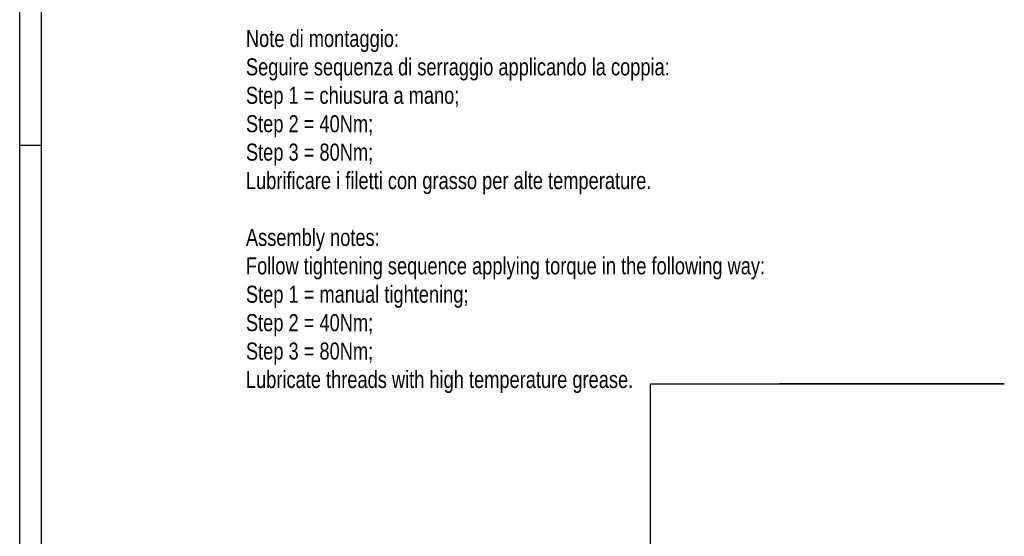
# Model space of a CAD drawing. Extents: x 0 to 1189, y 0 to 841.
# Tile 22 of 84: x 0 to 231, y 205 to 326. Entities that reach past the tile are written whole.
import ezdxf

# ---------------------------------------------------------------- set-up
doc = ezdxf.new("R2010")
doc.units = 0
doc.header["$LTSCALE"] = 65.395
doc.layers.get('0').update_dxf_attribs({"linetype": 'CONTINUOUS'})
doc.layers.add('connessioni_resistenze_c0_BL8', color=7, linetype='CONTINUOUS')
doc.styles.get("Standard").update_dxf_attribs({"font": 'txt', "width": 0.8})
doc.dimstyles.get("Standard").update_dxf_attribs({"dimtxt": 3, "dimasz": 3, "dimexe": 2, "dimexo": 0, "dimtad": 1, "dimtxsty": 'STANDARD', "dimblk": '_ARROW_FILLED', "dimblk1": '_ARROW_FILLED', "dimblk2": '_ARROW_FILLED', "dimcen": 0.09, "dimazin": 3, "dimtol": 1, "dimtp": 0.01, "dimtm": 0.01, "dimtfac": 1, "dimtofl": 0, "dimtmove": 0, "dimatfit": 3, "dimtolj": 1})

# ---------------------------------------------------------------- blocks, each defined once
blk = doc.blocks.new('A0_BL15', base_point=(594.5, 420.5))
at = {"color": 7, "linetype": 'CONTINUOUS'}
for p, q in [((0, 0), (0, 841)), ((5, 836), (5, 5)), ((0, 297), (5, 297))]:
    blk.add_line(p, q, dxfattribs=at)
blk = doc.blocks.new('_ARROW_FILLED')
at = {"color": 0, "linetype": 'BYBLOCK'}
blk.add_solid([(0, 0), (-1, 0.167), (-1, -0.167)], dxfattribs=at)
blk = doc.blocks.new('CONNESSIONI_RESISTENZE_C0_BL8', base_point=(121.25, 178.51))
at = {"layer": 'connessioni_resistenze_c0_BL8', "color": 7, "linetype": 'CONTINUOUS', "insert": (53.08, 324), "char_height": 4, "width": 262.2857, "attachment_point": 1}
blk.add_mtext('Note di montaggio:\\PSeguire sequenza di serraggio applicando la coppia:\\PStep 1 = chiusura a mano;\\PStep 2 = 40Nm;\\PStep 3 = 80Nm;\\PLubrificare i filetti con grasso per alte temperature.\\P \\PAssembly notes:\\PFollow tightening sequence applying torque in the following way:\\PStep 1 = manual tightening;\\PStep 2 = 40Nm;\\PStep 3 = 80Nm;\\PLubricate threads with high temperature grease.\\P ', dxfattribs=at)
at = {"layer": 'connessioni_resistenze_c0_BL8', "color": 7, "linetype": 'CONTINUOUS', "annotation_type": 0, "has_hookline": 1, "hookline_direction": 1, "text_width": 49.81}
blk.add_leader([(148, 194.3), (148, 241), (231, 241), (230, 241), (228.7, 241)], dimstyle='STANDARD', override={"dimtad": 1}, dxfattribs=at)

msp = doc.modelspace()

# ---------------------------------------------------------------- linework, layer by layer
at = {"color": 7, "linetype": 'CONTINUOUS'}
msp.add_line((0, 0), (0, 841), dxfattribs=at)

# ---------------------------------------------------------------- block references
at = {"color": 2, "linetype": 'CONTINUOUS'}
msp.add_blockref('A0_BL15', (594.5, 420.5), dxfattribs=at)
at = {"layer": 'connessioni_resistenze_c0_BL8'}
msp.add_blockref('CONNESSIONI_RESISTENZE_C0_BL8', (121.248, 178.508), dxfattribs=at)

doc.saveas('drawing.dxf')
